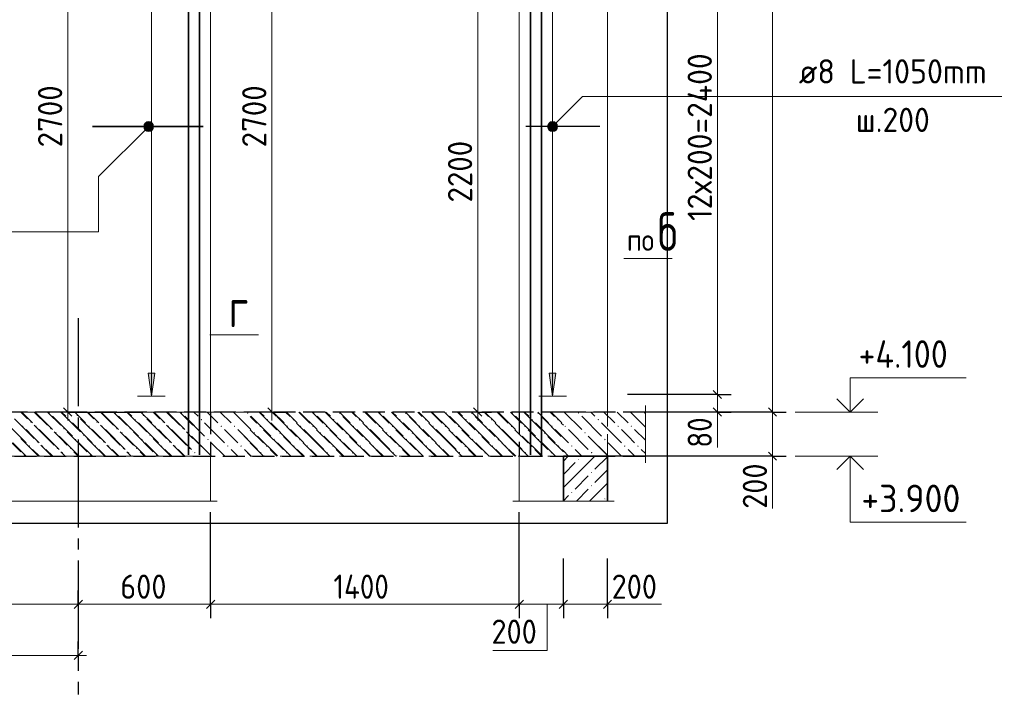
# Model space of a CAD drawing. Header units: millimetres. Extents: x 0 to 50400, y 0 to 35640.
# Tile 16 of 22: x 23388 to 34105, y 12279 to 19627. Entities that reach past the tile are written whole.
import ezdxf

# ---------------------------------------------------------------- set-up
doc = ezdxf.new("R2010")
doc.units = ezdxf.units.MM
doc.linetypes.add('______2', pattern=[324, 240, -84])
doc.linetypes.add('______5', pattern=[1320, 960, -120, 120, -120])
for name, color, linetype, lineweight in [('Standard', 7, 'Continuous', 25), ('Высотные отметки', 7, 'Continuous', 25), ('ЖБ Лестница', 52, 'Continuous', 25), ('ЖБ Перекрытие верхний уровень', 7, 'Continuous', 35), ('ЖБ Стена верхний уровень', 7, 'Continuous', 35), ('Общий02', 7, 'Continuous', 18), ('Позиционная метка линия выноска', 7, 'Continuous', 13), ('Размерная линия_ общее', 7, 'Continuous', 13), ('Сечения символ', 7, 'Continuous', 25)]:
    doc.layers.add(name, color=color, linetype=linetype, lineweight=lineweight)
for name, color, linetype, true_color in [('Оси', 7, '______5', 0x656565), ('Стена ДОП П-обр. неравн', 7, 'Continuous', 0xa0a0a0), ('Стена обрамление Г-обр.', 7, 'Continuous', 0xa0a0a0), ('Стена Хомут', 7, '______2', 0xa0a0a0)]:
    doc.layers.add(name, color=color, linetype=linetype, true_color=true_color)
doc.layers.add('Размерная выноска', color=7, linetype='Continuous')
doc.styles.add('ISOCPEUR', font='txt')

msp = doc.modelspace()

# ---------------------------------------------------------------- hatches: boundary and pattern name
at = {"layer": 'ЖБ Лестница', "linetype": 'Continuous', "lineweight": 18, "transparency": 33554687}
for points in [[(25862, 15343), (25869, 15351), (25877, 15343), (25869, 15335)], [(26142, 15341), (26150, 15349), (26158, 15341), (26150, 15333)], [(26862, 15341), (26870, 15349), (26878, 15341), (26870, 15333)], [(27582, 15341), (27590, 15349), (27598, 15341), (27590, 15333)], [(28302, 15341), (28310, 15349), (28318, 15341), (28310, 15333)], [(29022, 15341), (29030, 15349), (29038, 15341), (29030, 15333)], [(29462, 15343), (29469, 15351), (29477, 15343), (29469, 15335)], [(23502, 15245), (23510, 15253), (23518, 15245), (23510, 15237)], [(24006, 15317), (24014, 15325), (24022, 15317), (24014, 15309)], [(24222, 15245), (24230, 15253), (24238, 15245), (24230, 15237)], [(24726, 15317), (24734, 15325), (24742, 15317), (24734, 15309)], [(24942, 15245), (24950, 15253), (24958, 15245), (24950, 15237)], [(25358, 15271), (25365, 15279), (25373, 15271), (25365, 15263)], [(26358, 15269), (26366, 15277), (26374, 15269), (26366, 15261)], [(27078, 15269), (27086, 15277), (27094, 15269), (27086, 15261)], [(27798, 15269), (27806, 15277), (27814, 15269), (27806, 15261)], [(28518, 15269), (28526, 15277), (28534, 15269), (28526, 15261)], [(29238, 15269), (29246, 15277), (29254, 15269), (29246, 15261)], [(29678, 15271), (29685, 15279), (29693, 15271), (29685, 15263)], [(23718, 15173), (23726, 15181), (23734, 15173), (23726, 15165)], [(23862, 15173), (23870, 15181), (23878, 15173), (23870, 15165)], [(24438, 15173), (24446, 15181), (24454, 15173), (24446, 15165)], [(24582, 15173), (24590, 15181), (24598, 15173), (24590, 15165)], [(25158, 15173), (25166, 15181), (25174, 15173), (25166, 15165)], [(25574, 15199), (25581, 15207), (25589, 15199), (25581, 15191)], [(25718, 15199), (25725, 15207), (25733, 15199), (25725, 15191)], [(25998, 15197), (26006, 15205), (26014, 15197), (26006, 15189)], [(26214, 15125), (26222, 15133), (26230, 15125), (26222, 15117)], [(26574, 15197), (26582, 15205), (26590, 15197), (26582, 15189)], [(26718, 15197), (26726, 15205), (26734, 15197), (26726, 15189)], [(26934, 15125), (26942, 15133), (26950, 15125), (26942, 15117)], [(27294, 15197), (27302, 15205), (27310, 15197), (27302, 15189)], [(27438, 15197), (27446, 15205), (27454, 15197), (27446, 15189)], [(27654, 15125), (27662, 15133), (27670, 15125), (27662, 15117)], [(28014, 15197), (28022, 15205), (28030, 15197), (28022, 15189)], [(28158, 15197), (28166, 15205), (28174, 15197), (28166, 15189)], [(28374, 15125), (28382, 15133), (28390, 15125), (28382, 15117)], [(28734, 15197), (28742, 15205), (28750, 15197), (28742, 15189)], [(28878, 15197), (28886, 15205), (28894, 15197), (28886, 15189)], [(29094, 15125), (29102, 15133), (29110, 15125), (29102, 15117)], [(29318, 15199), (29325, 15207), (29333, 15199), (29325, 15191)], [(29534, 15127), (29541, 15135), (29549, 15127), (29541, 15119)], [(23574, 15029), (23582, 15037), (23590, 15029), (23582, 15021)], [(24078, 15101), (24086, 15109), (24094, 15101), (24086, 15093)], [(24294, 15029), (24302, 15037), (24310, 15029), (24302, 15021)], [(24798, 15101), (24806, 15109), (24814, 15101), (24806, 15093)], [(25014, 15029), (25022, 15037), (25030, 15029), (25022, 15021)], [(25430, 15055), (25437, 15063), (25445, 15055), (25437, 15047)], [(26430, 15053), (26438, 15061), (26446, 15053), (26438, 15045)], [(27150, 15053), (27158, 15061), (27166, 15053), (27158, 15045)], [(27870, 15053), (27878, 15061), (27886, 15053), (27878, 15045)], [(28590, 15053), (28598, 15061), (28606, 15053), (28598, 15045)], [(29750, 15055), (29757, 15063), (29765, 15055), (29757, 15047)], [(23790, 14957), (23798, 14965), (23806, 14957), (23798, 14949)], [(23934, 14957), (23942, 14965), (23950, 14957), (23942, 14949)], [(24510, 14957), (24518, 14965), (24526, 14957), (24518, 14949)], [(24654, 14957), (24662, 14965), (24670, 14957), (24662, 14949)], [(25230, 14957), (25238, 14965), (25246, 14957), (25238, 14949)], [(25286, 14911), (25293, 14919), (25301, 14911), (25293, 14903)], [(25646, 14983), (25653, 14991), (25661, 14983), (25653, 14975)], [(25790, 14983), (25797, 14991), (25805, 14983), (25797, 14975)], [(26070, 14981), (26078, 14989), (26086, 14981), (26078, 14973)], [(26286, 14909), (26294, 14917), (26302, 14909), (26294, 14901)], [(26790, 14981), (26798, 14989), (26806, 14981), (26798, 14973)], [(27006, 14909), (27014, 14917), (27022, 14909), (27014, 14901)], [(27510, 14981), (27518, 14989), (27526, 14981), (27518, 14973)], [(27726, 14909), (27734, 14917), (27742, 14909), (27734, 14901)], [(28230, 14981), (28238, 14989), (28246, 14981), (28238, 14973)], [(28446, 14909), (28454, 14917), (28462, 14909), (28454, 14901)], [(28950, 14981), (28958, 14989), (28966, 14981), (28958, 14973)], [(29166, 14909), (29174, 14917), (29182, 14909), (29174, 14901)], [(29390, 14983), (29397, 14991), (29405, 14983), (29397, 14975)], [(29606, 14911), (29613, 14919), (29621, 14911), (29613, 14903)], [(23430, 14885), (23438, 14893), (23446, 14885), (23438, 14877)], [(24150, 14885), (24158, 14893), (24166, 14885), (24158, 14877)], [(24870, 14885), (24878, 14893), (24886, 14885), (24878, 14877)]]:
    msp.add_hatch(color=7, dxfattribs=at).paths.add_polyline_path(points, flags=16)
at = {"layer": 'ЖБ Перекрытие верхний уровень', "linetype": 'Continuous', "lineweight": 18, "transparency": 33554687}
for points in [[(23702, 15343), (23709, 15351), (23717, 15343), (23709, 15335)], [(24422, 15343), (24429, 15351), (24437, 15343), (24429, 15335)], [(25142, 15343), (25149, 15351), (25157, 15343), (25149, 15335)], [(25862, 15343), (25869, 15351), (25877, 15343), (25869, 15335)], [(26582, 15343), (26589, 15351), (26597, 15343), (26589, 15335)], [(27302, 15343), (27309, 15351), (27317, 15343), (27309, 15335)], [(28022, 15343), (28029, 15351), (28037, 15343), (28029, 15335)], [(28742, 15343), (28749, 15351), (28757, 15343), (28749, 15335)], [(29462, 15343), (29469, 15351), (29477, 15343), (29469, 15335)], [(30182, 15343), (30189, 15351), (30197, 15343), (30189, 15335)], [(23918, 15271), (23925, 15279), (23933, 15271), (23925, 15263)], [(24638, 15271), (24645, 15279), (24653, 15271), (24645, 15263)], [(25358, 15271), (25365, 15279), (25373, 15271), (25365, 15263)], [(26078, 15271), (26085, 15279), (26093, 15271), (26085, 15263)], [(26798, 15271), (26805, 15279), (26813, 15271), (26805, 15263)], [(27518, 15271), (27525, 15279), (27533, 15271), (27525, 15263)], [(28238, 15271), (28245, 15279), (28253, 15271), (28245, 15263)], [(28958, 15271), (28965, 15279), (28973, 15271), (28965, 15263)], [(29678, 15271), (29685, 15279), (29693, 15271), (29685, 15263)], [(23414, 15199), (23421, 15207), (23429, 15199), (23421, 15191)], [(23558, 15199), (23565, 15207), (23573, 15199), (23565, 15191)], [(23774, 15127), (23781, 15135), (23789, 15127), (23781, 15119)], [(24134, 15199), (24141, 15207), (24149, 15199), (24141, 15191)], [(24278, 15199), (24285, 15207), (24293, 15199), (24285, 15191)], [(24494, 15127), (24501, 15135), (24509, 15127), (24501, 15119)], [(24854, 15199), (24861, 15207), (24869, 15199), (24861, 15191)], [(24998, 15199), (25005, 15207), (25013, 15199), (25005, 15191)], [(25214, 15127), (25221, 15135), (25229, 15127), (25221, 15119)], [(25574, 15199), (25581, 15207), (25589, 15199), (25581, 15191)], [(25718, 15199), (25725, 15207), (25733, 15199), (25725, 15191)], [(25934, 15127), (25941, 15135), (25949, 15127), (25941, 15119)], [(26294, 15199), (26301, 15207), (26309, 15199), (26301, 15191)], [(26438, 15199), (26445, 15207), (26453, 15199), (26445, 15191)], [(26654, 15127), (26661, 15135), (26669, 15127), (26661, 15119)], [(27014, 15199), (27021, 15207), (27029, 15199), (27021, 15191)], [(27158, 15199), (27165, 15207), (27173, 15199), (27165, 15191)], [(27374, 15127), (27381, 15135), (27389, 15127), (27381, 15119)], [(27734, 15199), (27741, 15207), (27749, 15199), (27741, 15191)], [(27878, 15199), (27885, 15207), (27893, 15199), (27885, 15191)], [(28094, 15127), (28101, 15135), (28109, 15127), (28101, 15119)], [(28454, 15199), (28461, 15207), (28469, 15199), (28461, 15191)], [(28598, 15199), (28605, 15207), (28613, 15199), (28605, 15191)], [(28814, 15127), (28821, 15135), (28829, 15127), (28821, 15119)], [(29174, 15199), (29181, 15207), (29189, 15199), (29181, 15191)], [(29318, 15199), (29325, 15207), (29333, 15199), (29325, 15191)], [(29534, 15127), (29541, 15135), (29549, 15127), (29541, 15119)], [(29894, 15199), (29901, 15207), (29909, 15199), (29901, 15191)], [(30038, 15199), (30045, 15207), (30053, 15199), (30045, 15191)], [(23990, 15055), (23997, 15063), (24005, 15055), (23997, 15047)], [(24710, 15055), (24717, 15063), (24725, 15055), (24717, 15047)], [(25430, 15055), (25437, 15063), (25445, 15055), (25437, 15047)], [(26150, 15055), (26157, 15063), (26165, 15055), (26157, 15047)], [(26870, 15055), (26877, 15063), (26885, 15055), (26877, 15047)], [(27590, 15055), (27597, 15063), (27605, 15055), (27597, 15047)], [(28310, 15055), (28317, 15063), (28325, 15055), (28317, 15047)], [(29030, 15055), (29037, 15063), (29045, 15055), (29037, 15047)], [(29750, 15055), (29757, 15063), (29765, 15055), (29757, 15047)], [(23486, 14983), (23493, 14991), (23501, 14983), (23493, 14975)], [(23630, 14983), (23637, 14991), (23645, 14983), (23637, 14975)], [(23846, 14911), (23853, 14919), (23861, 14911), (23853, 14903)], [(24206, 14983), (24213, 14991), (24221, 14983), (24213, 14975)], [(24350, 14983), (24357, 14991), (24365, 14983), (24357, 14975)], [(24566, 14911), (24573, 14919), (24581, 14911), (24573, 14903)], [(24926, 14983), (24933, 14991), (24941, 14983), (24933, 14975)], [(25070, 14983), (25077, 14991), (25085, 14983), (25077, 14975)], [(25286, 14911), (25293, 14919), (25301, 14911), (25293, 14903)], [(25646, 14983), (25653, 14991), (25661, 14983), (25653, 14975)], [(25790, 14983), (25797, 14991), (25805, 14983), (25797, 14975)], [(26006, 14911), (26013, 14919), (26021, 14911), (26013, 14903)], [(26366, 14983), (26373, 14991), (26381, 14983), (26373, 14975)], [(26510, 14983), (26517, 14991), (26525, 14983), (26517, 14975)], [(26726, 14911), (26733, 14919), (26741, 14911), (26733, 14903)], [(27086, 14983), (27093, 14991), (27101, 14983), (27093, 14975)], [(27230, 14983), (27237, 14991), (27245, 14983), (27237, 14975)], [(27446, 14911), (27453, 14919), (27461, 14911), (27453, 14903)], [(27806, 14983), (27813, 14991), (27821, 14983), (27813, 14975)], [(27950, 14983), (27957, 14991), (27965, 14983), (27957, 14975)], [(28166, 14911), (28173, 14919), (28181, 14911), (28173, 14903)], [(28526, 14983), (28533, 14991), (28541, 14983), (28533, 14975)], [(28670, 14983), (28677, 14991), (28685, 14983), (28677, 14975)], [(28886, 14911), (28893, 14919), (28901, 14911), (28893, 14903)], [(29246, 14983), (29253, 14991), (29261, 14983), (29253, 14975)], [(29390, 14983), (29397, 14991), (29405, 14983), (29397, 14975)], [(29606, 14911), (29613, 14919), (29621, 14911), (29613, 14903)], [(29966, 14983), (29973, 14991), (29981, 14983), (29973, 14975)], [(30110, 14983), (30117, 14991), (30125, 14983), (30117, 14975)]]:
    msp.add_hatch(color=7, dxfattribs=at).paths.add_polyline_path(points, flags=16)
at = {"layer": 'ЖБ Стена верхний уровень', "linetype": 'Continuous', "lineweight": 18, "transparency": 33554687}
for points in [[(29463, 14839), (29469, 14845), (29475, 14839), (29469, 14833)], [(29607, 14695), (29613, 14701), (29619, 14695), (29613, 14689)], [(29391, 14479), (29397, 14485), (29403, 14479), (29397, 14473)], [(29607, 14551), (29613, 14557), (29619, 14551), (29613, 14545)], [(29751, 14407), (29757, 14413), (29763, 14407), (29757, 14401)]]:
    msp.add_hatch(color=7, dxfattribs=at).paths.add_polyline_path(points, flags=16)
at = {"layer": 'Общий02', "linetype": 'Continuous', "lineweight": 13, "transparency": 33554687}
for points in [[(24785, 15778), (24821, 15526), (24857, 15778)], [(29152, 15778), (29188, 15526), (29224, 15778)]]:
    msp.add_hatch(color=7, dxfattribs=at).paths.add_polyline_path(points)
at = {"layer": 'Позиционная метка линия выноска', "linetype": 'Continuous', "lineweight": 13, "transparency": 33554687}
for points in [[(24740, 18477), (24830, 18425), (24753, 18501)], [(24740, 18449), (24805, 18411), (24740, 18477)], [(24740, 18477), (24805, 18411), (24830, 18425)], [(24778, 18411), (24740, 18449), (24753, 18425)], [(24740, 18449), (24778, 18411), (24805, 18411)], [(24753, 18501), (24843, 18449), (24778, 18515)], [(24753, 18501), (24830, 18425), (24843, 18449)], [(24778, 18515), (24843, 18449), (24843, 18477)], [(24778, 18515), (24843, 18477), (24805, 18515)], [(24805, 18515), (24843, 18477), (24830, 18501)], [(29226, 18425), (29149, 18501), (29136, 18477)], [(29226, 18425), (29136, 18477), (29201, 18411)], [(29201, 18411), (29136, 18477), (29136, 18449)], [(29201, 18411), (29136, 18449), (29174, 18411)], [(29174, 18411), (29136, 18449), (29149, 18425)], [(29240, 18449), (29174, 18515), (29149, 18501)], [(29240, 18449), (29149, 18501), (29226, 18425)], [(29240, 18477), (29201, 18515), (29174, 18515)], [(29240, 18477), (29174, 18515), (29240, 18449)], [(29201, 18515), (29240, 18477), (29226, 18501)]]:
    msp.add_hatch(color=7, dxfattribs=at).paths.add_polyline_path(points)

# ---------------------------------------------------------------- linework, layer by layer
at = {"layer": 'Standard', "color": 7, "linetype": 'Continuous', "lineweight": 13, "transparency": 33554687}
for p, q in [((30982, 21305), (30982, 15545)), ((30982, 15545), (30982, 15353)), ((30982, 15353), (30982, 15263)), ((21866, 13260), (24026, 13260)), ((24026, 13260), (25466, 13260)), ((25466, 13260), (28826, 13260)), ((28826, 13260), (29306, 13260)), ((29306, 13260), (29786, 13260)), ((29786, 13260), (29876, 13260)), ((21626, 12703), (24026, 12703)), ((24026, 12703), (24116, 12703))]:
    msp.add_line(p, q, dxfattribs=at)
at = {"layer": 'Standard', "color": 7, "linetype": 'Continuous', "lineweight": -3, "transparency": 33554687}
for p, q in [((30982, 15545), (30832, 15545)), ((30982, 15545), (31132, 15545)), ((30982, 15353), (30832, 15353)), ((30982, 15353), (31132, 15353)), ((24026, 13260), (24026, 13410)), ((25466, 13260), (25466, 13410)), ((28826, 13260), (28826, 13410)), ((29306, 13260), (29306, 13410)), ((29786, 13260), (29786, 13410)), ((24026, 13260), (24026, 13110)), ((25466, 13260), (25466, 13110)), ((28826, 13260), (28826, 13110)), ((29306, 13260), (29306, 13110)), ((29786, 13260), (29786, 13110)), ((24026, 12703), (24026, 12853)), ((24026, 12703), (24026, 12553))]:
    msp.add_line(p, q, dxfattribs=at)
at = {"layer": 'Standard', "color": 7, "linetype": 'Continuous', "lineweight": 25, "transparency": 33554687}
for p, q in [((30937, 15590), (31027, 15500)), ((30937, 15398), (31027, 15308)), ((23981, 13215), (24071, 13305)), ((25421, 13215), (25511, 13305)), ((28781, 13215), (28871, 13305)), ((29261, 13215), (29351, 13305)), ((29741, 13215), (29831, 13305)), ((23981, 12658), (24071, 12748))]:
    msp.add_line(p, q, dxfattribs=at)
at = {"layer": 'Standard', "color": 254, "linetype": 'Continuous', "lineweight": -3, "true_color": 0xc4c4ff, "transparency": 33554687}
msp.add_lwpolyline([(19872, 14144), (30438, 14144), (30438, 33356), (19872, 33356), (19872, 14144)], dxfattribs=at)
at = {"layer": 'Standard', "color": 7, "linetype": 'Continuous', "lineweight": -3, "transparency": 33554687}
for points in [[(30982, 15545), (30961, 15545), (30961, 15545), (30005, 15545)], [(30982, 15353), (30961, 15353), (30961, 15353), (30203, 15353)], [(25466, 13260), (25466, 13280), (25466, 13280), (25466, 13280), (25466, 13280), (25466, 14264)], [(28826, 13260), (28826, 13280), (28826, 13280), (28826, 14264)], [(29306, 13260), (29306, 13280), (29306, 13280), (29306, 13757)], [(29786, 13260), (29786, 13280), (29786, 13280), (29786, 13757)], [(24026, 13260), (24026, 13280), (24026, 13280), (24026, 13280), (24026, 13280), (24026, 13280), (24026, 13280), (24026, 13285)]]:
    msp.add_lwpolyline(points, dxfattribs=at)
at = {"layer": 'Высотные отметки', "color": 7, "linetype": 'Continuous', "lineweight": 35, "transparency": 33554687}
for p, q in [((32428, 15353), (32282, 15498)), ((32428, 15353), (32282, 15498)), ((32428, 15353), (32573, 15498)), ((32428, 15353), (32573, 15498)), ((32428, 14873), (32282, 14727)), ((32428, 14873), (32282, 14727)), ((32428, 14873), (32573, 14727)), ((32428, 14873), (32573, 14727))]:
    msp.add_line(p, q, dxfattribs=at)
at = {"layer": 'Высотные отметки', "color": 7, "linetype": 'Continuous', "lineweight": 13, "transparency": 33554687}
for p, q in [((31828, 15353), (32728, 15353)), ((31828, 15353), (32728, 15353)), ((31828, 14873), (32728, 14873)), ((31828, 14873), (32728, 14873))]:
    msp.add_line(p, q, dxfattribs=at)
for points in [[(32428, 15353), (32428, 15725), (33688, 15725)], [(32428, 15353), (32428, 15725), (33688, 15725)], [(32428, 14873), (32428, 14153), (33688, 14153)], [(32428, 14873), (32428, 14153), (33688, 14153)]]:
    msp.add_lwpolyline(points, dxfattribs=at)
at = {"layer": 'ЖБ Лестница', "color": 7, "linetype": '______2', "lineweight": 13, "transparency": 33554687}
for p, q in [((25274, 15353), (21866, 15353)), ((25898, 15353), (25274, 15353)), ((29306, 15353), (25898, 15353)), ((29786, 15353), (29306, 15353)), ((29786, 14873), (29786, 15353)), ((21866, 14873), (25274, 14873)), ((25274, 14873), (25898, 14873)), ((25898, 14873), (29306, 14873)), ((29306, 14873), (29786, 14873))]:
    msp.add_line(p, q, dxfattribs=at)
at = {"layer": 'ЖБ Лестница', "color": 9, "linetype": 'Continuous', "lineweight": 18, "true_color": 0xc7c7c7, "transparency": 33554687}
for p, q in [((23474, 15281), (23402, 15353)), ((23546, 15353), (23690, 15209)), ((23690, 15353), (23834, 15209)), ((23834, 15353), (24050, 15137)), ((24194, 15281), (24122, 15353)), ((24266, 15353), (24410, 15209)), ((24410, 15353), (24554, 15209)), ((24554, 15353), (24770, 15137)), ((24914, 15281), (24842, 15353)), ((24986, 15353), (25130, 15209)), ((25130, 15353), (25274, 15209)), ((25274, 15353), (25274, 15353)), ((25329, 15307), (25283, 15353)), ((25427, 15353), (25545, 15235)), ((25571, 15353), (25689, 15235)), ((25715, 15353), (25898, 15170)), ((25994, 15353), (26186, 15161)), ((26282, 15353), (26330, 15305)), ((26426, 15353), (26546, 15233)), ((26618, 15305), (26570, 15353)), ((26714, 15353), (26906, 15161)), ((27002, 15353), (27050, 15305)), ((27146, 15353), (27266, 15233)), ((27338, 15305), (27290, 15353)), ((27434, 15353), (27626, 15161)), ((27722, 15353), (27770, 15305)), ((27866, 15353), (27986, 15233)), ((28058, 15305), (28010, 15353)), ((28154, 15353), (28346, 15161)), ((28442, 15353), (28490, 15305)), ((28586, 15353), (28706, 15233)), ((28778, 15305), (28730, 15353)), ((28874, 15353), (29066, 15161)), ((29162, 15353), (29210, 15305)), ((29306, 15353), (29306, 15353)), ((29315, 15353), (29505, 15163)), ((29649, 15307), (29603, 15353)), ((29747, 15353), (29786, 15314)), ((23330, 15281), (23546, 15065)), ((24050, 15281), (24266, 15065)), ((24770, 15281), (24986, 15065)), ((25274, 15218), (25401, 15091)), ((25401, 15235), (25617, 15019)), ((25970, 15233), (25898, 15305)), ((26186, 15305), (26402, 15089)), ((26618, 15017), (26402, 15233)), ((26690, 15233), (26618, 15305)), ((26906, 15305), (27122, 15089)), ((27338, 15017), (27122, 15233)), ((27410, 15233), (27338, 15305)), ((27626, 15305), (27842, 15089)), ((28058, 15017), (27842, 15233)), ((28130, 15233), (28058, 15305)), ((28346, 15305), (28562, 15089)), ((28778, 15017), (28562, 15233)), ((28850, 15233), (28778, 15305)), ((29066, 15305), (29282, 15089)), ((29306, 15209), (29282, 15233)), ((29505, 15307), (29721, 15091)), ((29721, 15235), (29786, 15170)), ((23186, 15137), (23402, 14921)), ((23546, 15209), (23762, 14993)), ((23834, 15065), (23762, 15137)), ((23906, 15137), (24122, 14921)), ((24266, 15209), (24482, 14993)), ((24554, 15065), (24482, 15137)), ((24626, 15137), (24842, 14921)), ((24986, 15209), (25202, 14993)), ((25274, 15065), (25202, 15137)), ((25689, 15091), (25617, 15163)), ((25761, 15163), (25898, 15026)), ((25898, 15161), (26042, 15017)), ((26042, 15161), (26258, 14945)), ((26618, 15161), (26762, 15017)), ((26762, 15161), (26978, 14945)), ((27338, 15161), (27482, 15017)), ((27482, 15161), (27698, 14945)), ((28058, 15161), (28202, 15017)), ((28202, 15161), (28418, 14945)), ((28778, 15161), (28922, 15017)), ((28922, 15161), (29138, 14945)), ((29361, 15163), (29577, 14947)), ((23402, 15065), (23594, 14873)), ((23906, 14993), (23834, 15065)), ((24122, 15065), (24314, 14873)), ((24626, 14993), (24554, 15065)), ((24842, 15065), (25034, 14873)), ((25274, 15074), (25473, 14875)), ((25274, 15065), (25274, 15065)), ((25619, 14873), (25473, 15019)), ((25761, 15019), (25689, 15091)), ((25898, 15017), (26042, 14873)), ((26474, 14873), (26258, 15089)), ((26474, 15017), (26618, 14873)), ((26618, 15017), (26762, 14873)), ((27194, 14873), (26978, 15089)), ((27194, 15017), (27338, 14873)), ((27338, 15017), (27482, 14873)), ((27914, 14873), (27698, 15089)), ((27914, 15017), (28058, 14873)), ((28058, 15017), (28202, 14873)), ((28634, 14873), (28418, 15089)), ((28634, 15017), (28778, 14873)), ((28778, 15017), (28922, 14873)), ((29306, 14921), (29138, 15089)), ((29361, 15019), (29306, 15074)), ((29577, 15091), (29786, 14882)), ((23738, 14873), (23618, 14993)), ((23834, 14921), (23882, 14873)), ((23978, 14921), (24026, 14873)), ((24458, 14873), (24338, 14993)), ((24554, 14921), (24602, 14873)), ((24698, 14921), (24746, 14873)), ((25178, 14873), (25058, 14993)), ((25274, 14921), (25274, 14921)), ((25689, 14947), (25763, 14873)), ((25833, 14947), (25898, 14882)), ((26186, 14873), (26114, 14945)), ((26906, 14873), (26834, 14945)), ((27626, 14873), (27554, 14945)), ((28346, 14873), (28274, 14945)), ((29066, 14873), (28994, 14945)), ((29306, 14930), (29363, 14873)), ((29433, 14947), (29507, 14873)), ((25331, 14873), (25329, 14875)), ((29651, 14873), (29649, 14875))]:
    msp.add_line(p, q, dxfattribs=at)
at = {"layer": 'ЖБ Перекрытие верхний уровень', "color": 7, "linetype": '______2', "lineweight": 25, "transparency": 33554687}
for p, q in [((29306, 15353), (21386, 15353)), ((30198, 15353), (29306, 15353)), ((21386, 14873), (29306, 14873)), ((29306, 14873), (30198, 14873))]:
    msp.add_line(p, q, dxfattribs=at)
at = {"layer": 'ЖБ Перекрытие верхний уровень', "color": 9, "linetype": 'Continuous', "lineweight": 18, "true_color": 0xc7c7c7, "transparency": 33554687}
for p, q in [((23411, 15353), (23529, 15235)), ((23555, 15353), (23745, 15163)), ((23889, 15307), (23843, 15353)), ((23987, 15353), (24105, 15235)), ((24131, 15353), (24249, 15235)), ((24275, 15353), (24465, 15163)), ((24609, 15307), (24563, 15353)), ((24707, 15353), (24825, 15235)), ((24851, 15353), (24969, 15235)), ((24995, 15353), (25185, 15163)), ((25329, 15307), (25283, 15353)), ((25427, 15353), (25545, 15235)), ((25571, 15353), (25689, 15235)), ((25715, 15353), (25905, 15163)), ((26049, 15307), (26003, 15353)), ((26147, 15353), (26265, 15235)), ((26291, 15353), (26409, 15235)), ((26435, 15353), (26625, 15163)), ((26769, 15307), (26723, 15353)), ((26867, 15353), (26985, 15235)), ((27011, 15353), (27129, 15235)), ((27155, 15353), (27345, 15163)), ((27489, 15307), (27443, 15353)), ((27587, 15353), (27705, 15235)), ((27731, 15353), (27849, 15235)), ((27875, 15353), (28065, 15163)), ((28209, 15307), (28163, 15353)), ((28307, 15353), (28425, 15235)), ((28451, 15353), (28569, 15235)), ((28595, 15353), (28785, 15163)), ((28929, 15307), (28883, 15353)), ((29027, 15353), (29145, 15235)), ((29171, 15353), (29289, 15235)), ((29315, 15353), (29505, 15163)), ((29649, 15307), (29603, 15353)), ((29747, 15353), (29865, 15235)), ((29891, 15353), (30009, 15235)), ((30035, 15353), (30198, 15190)), ((23241, 15235), (23457, 15019)), ((23745, 15307), (23961, 15091)), ((23961, 15235), (24177, 15019)), ((24465, 15307), (24681, 15091)), ((24681, 15235), (24897, 15019)), ((25185, 15307), (25401, 15091)), ((25401, 15235), (25617, 15019)), ((25905, 15307), (26121, 15091)), ((26121, 15235), (26337, 15019)), ((26625, 15307), (26841, 15091)), ((26841, 15235), (27057, 15019)), ((27345, 15307), (27561, 15091)), ((27561, 15235), (27777, 15019)), ((28065, 15307), (28281, 15091)), ((28281, 15235), (28497, 15019)), ((28785, 15307), (29001, 15091)), ((29001, 15235), (29217, 15019)), ((29505, 15307), (29721, 15091)), ((29721, 15235), (29937, 15019)), ((23529, 15091), (23457, 15163)), ((23601, 15163), (23817, 14947)), ((24249, 15091), (24177, 15163)), ((24321, 15163), (24537, 14947)), ((24969, 15091), (24897, 15163)), ((25041, 15163), (25257, 14947)), ((25689, 15091), (25617, 15163)), ((25761, 15163), (25977, 14947)), ((26409, 15091), (26337, 15163)), ((26481, 15163), (26697, 14947)), ((27129, 15091), (27057, 15163)), ((27201, 15163), (27417, 14947)), ((27849, 15091), (27777, 15163)), ((27921, 15163), (28137, 14947)), ((28569, 15091), (28497, 15163)), ((28641, 15163), (28857, 14947)), ((29289, 15091), (29217, 15163)), ((29361, 15163), (29577, 14947)), ((30009, 15091), (29937, 15163)), ((30081, 15163), (30198, 15046)), ((23459, 14873), (23313, 15019)), ((23601, 15019), (23529, 15091)), ((23817, 15091), (24033, 14875)), ((24179, 14873), (24033, 15019)), ((24321, 15019), (24249, 15091)), ((24537, 15091), (24753, 14875)), ((24899, 14873), (24753, 15019)), ((25041, 15019), (24969, 15091)), ((25257, 15091), (25473, 14875)), ((25619, 14873), (25473, 15019)), ((25761, 15019), (25689, 15091)), ((25977, 15091), (26193, 14875)), ((26339, 14873), (26193, 15019)), ((26481, 15019), (26409, 15091)), ((26697, 15091), (26913, 14875)), ((27059, 14873), (26913, 15019)), ((27201, 15019), (27129, 15091)), ((27417, 15091), (27633, 14875)), ((27779, 14873), (27633, 15019)), ((27921, 15019), (27849, 15091)), ((28137, 15091), (28353, 14875)), ((28499, 14873), (28353, 15019)), ((28641, 15019), (28569, 15091)), ((28857, 15091), (29073, 14875)), ((29219, 14873), (29073, 15019)), ((29306, 15074), (29289, 15091)), ((29361, 15019), (29306, 15074)), ((29577, 15091), (29793, 14875)), ((29939, 14873), (29793, 15019)), ((30081, 15019), (30009, 15091)), ((23529, 14947), (23603, 14873)), ((23673, 14947), (23747, 14873)), ((24249, 14947), (24323, 14873)), ((24393, 14947), (24467, 14873)), ((24969, 14947), (25043, 14873)), ((25113, 14947), (25187, 14873)), ((25689, 14947), (25763, 14873)), ((25833, 14947), (25907, 14873)), ((26409, 14947), (26483, 14873)), ((26553, 14947), (26627, 14873)), ((27129, 14947), (27203, 14873)), ((27273, 14947), (27347, 14873)), ((27849, 14947), (27923, 14873)), ((27993, 14947), (28067, 14873)), ((28569, 14947), (28643, 14873)), ((28713, 14947), (28787, 14873)), ((29289, 14947), (29306, 14930)), ((29306, 14930), (29363, 14873)), ((29433, 14947), (29507, 14873)), ((30009, 14947), (30083, 14873)), ((30153, 14947), (30198, 14902)), ((23891, 14873), (23889, 14875)), ((24611, 14873), (24609, 14875)), ((25331, 14873), (25329, 14875)), ((26051, 14873), (26049, 14875)), ((26771, 14873), (26769, 14875)), ((27491, 14873), (27489, 14875)), ((28211, 14873), (28209, 14875)), ((28931, 14873), (28929, 14875)), ((29651, 14873), (29649, 14875))]:
    msp.add_line(p, q, dxfattribs=at)
at = {"layer": 'ЖБ Перекрытие верхний уровень', "color": 253, "linetype": '______2', "lineweight": -3, "true_color": 0xababab, "transparency": 33554687}
for p, q in [((25466, 15353), (25466, 14873)), ((28826, 15353), (28826, 14873))]:
    msp.add_line(p, q, dxfattribs=at)
at = {"layer": 'ЖБ Стена верхний уровень', "color": 7, "linetype": 'Continuous', "lineweight": 18, "transparency": 33554687}
for p, q in [((25466, 21833), (25466, 15353)), ((28826, 15353), (28826, 21833)), ((29786, 20633), (29786, 15353)), ((25466, 14384), (25466, 14873)), ((28826, 14873), (28826, 14384))]:
    msp.add_line(p, q, dxfattribs=at)
at = {"layer": 'ЖБ Стена верхний уровень', "color": 253, "linetype": '______2', "lineweight": -3, "true_color": 0xababab, "transparency": 33554687}
msp.add_line((31513, 15353), (30718, 15353), dxfattribs=at)
at = {"layer": 'ЖБ Стена верхний уровень', "color": 251, "linetype": 'Continuous', "lineweight": 18, "true_color": 0x494949, "transparency": 33554687}
for p, q in [((29306, 14819), (29359, 14873)), ((29433, 14803), (29306, 14675)), ((29433, 14659), (29647, 14873)), ((29786, 14867), (29649, 14731)), ((29721, 14659), (29786, 14723)), ((29433, 14659), (29306, 14531)), ((29577, 14659), (29433, 14515)), ((29786, 14579), (29591, 14384)), ((29649, 14587), (29721, 14659)), ((29577, 14515), (29447, 14384)), ((29306, 14387), (29361, 14443))]:
    msp.add_line(p, q, dxfattribs=at)
at = {"layer": 'ЖБ Стена верхний уровень', "color": 7, "linetype": 'Continuous', "lineweight": 35, "transparency": 33554687}
for p, q in [((29306, 14873), (29306, 14384)), ((29786, 14873), (29306, 14873)), ((29786, 14384), (29786, 14873))]:
    msp.add_line(p, q, dxfattribs=at)
at = {"layer": 'Общий02', "color": 251, "linetype": 'Continuous', "lineweight": 13, "true_color": 0x494949, "transparency": 33554687}
for p, q in [((24821, 21677), (24821, 15526)), ((29188, 21677), (29188, 15526)), ((24857, 15778), (24785, 15778)), ((24785, 15778), (24821, 15526)), ((24821, 15778), (24821, 15796)), ((24821, 15526), (24857, 15778)), ((29224, 15778), (29152, 15778)), ((29152, 15778), (29188, 15526)), ((29188, 15778), (29188, 15796)), ((29188, 15526), (29224, 15778)), ((24971, 15526), (24671, 15526)), ((24821, 15526), (24821, 15526)), ((24821, 15526), (24821, 15526)), ((24821, 15526), (24821, 15526)), ((29338, 15526), (29038, 15526)), ((29188, 15526), (29188, 15526)), ((29188, 15526), (29188, 15526)), ((29188, 15526), (29188, 15526))]:
    msp.add_line(p, q, dxfattribs=at)
at = {"layer": 'Оси', "color": 8, "linetype": '______5', "lineweight": -3, "transparency": 33554687}
msp.add_line((24026, 16376), (24026, 12279), dxfattribs=at)
at = {"layer": 'Позиционная метка линия выноска', "color": 7, "linetype": 'Continuous', "lineweight": 13, "transparency": 33554687}
for p, q in [((24753, 18501), (24753, 18501)), ((24830, 18501), (24830, 18501)), ((29149, 18501), (29149, 18501)), ((29226, 18501), (29226, 18501)), ((24753, 18425), (24753, 18425)), ((24830, 18425), (24830, 18425)), ((29149, 18425), (29149, 18425)), ((29226, 18425), (29226, 18425)), ((30490, 17027), (29962, 17027)), ((25986, 16196), (25458, 16196))]:
    msp.add_line(p, q, dxfattribs=at)
for points in [[(34079, 18791), (29515, 18791), (29188, 18463)], [(17503, 17318), (24247, 17318), (24247, 17919), (24792, 18463)]]:
    msp.add_lwpolyline(points, dxfattribs=at)
for centre in [(24792, 18463), (29188, 18463)]:
    msp.add_circle(centre, 54, dxfattribs=at)
at = {"layer": 'Размерная выноска', "color": 7, "linetype": 'Continuous', "lineweight": 13, "transparency": 33554687}
for p, q in [((30198, 15425), (30198, 14801)), ((30982, 15353), (30982, 14969)), ((31582, 14873), (31582, 14304)), ((25538, 14384), (21794, 14384)), ((29378, 14384), (28754, 14384)), ((29858, 14384), (29234, 14384)), ((29129, 13260), (29129, 12758)), ((29786, 13260), (30372, 13260)), ((29129, 12758), (28538, 12758))]:
    msp.add_line(p, q, dxfattribs=at)
at = {"layer": 'Размерная линия_ общее', "color": 7, "linetype": 'Continuous', "lineweight": 13, "transparency": 33554687}
for p, q in [((31582, 24953), (31582, 15353)), ((23911, 15353), (23911, 15263)), ((26133, 15353), (26133, 15263)), ((28373, 15353), (28373, 15263)), ((31582, 15353), (31582, 14873)), ((31582, 14873), (31582, 14783))]:
    msp.add_line(p, q, dxfattribs=at)
at = {"layer": 'Размерная линия_ общее', "color": 7, "linetype": 'Continuous', "lineweight": -3, "transparency": 33554687}
for p, q in [((23911, 15353), (23761, 15353)), ((23911, 15353), (24061, 15353)), ((23911, 15353), (24727, 15353)), ((26133, 15353), (25983, 15353)), ((26133, 15353), (26109, 15353)), ((26133, 15353), (26283, 15353)), ((28373, 15353), (28223, 15353)), ((28373, 15353), (28523, 15353)), ((28373, 15353), (28373, 15353)), ((31582, 15353), (31432, 15353)), ((31582, 15353), (31732, 15353)), ((31582, 14873), (31432, 14873)), ((31582, 14873), (31732, 14873))]:
    msp.add_line(p, q, dxfattribs=at)
at = {"layer": 'Размерная линия_ общее', "color": 7, "linetype": 'Continuous', "lineweight": 25, "transparency": 33554687}
for p, q in [((23956, 15308), (23866, 15398)), ((26178, 15308), (26088, 15398)), ((28418, 15308), (28328, 15398)), ((31537, 15398), (31627, 15308)), ((31537, 14918), (31627, 14828))]:
    msp.add_line(p, q, dxfattribs=at)
at = {"layer": 'Размерная линия_ общее', "color": 7, "linetype": 'Continuous', "lineweight": 13, "transparency": 33554687}
for points in [[(23911, 15353), (23911, 18135), (23911, 18135), (23911, 21833)], [(26133, 15353), (26133, 18138), (26133, 18138), (26133, 21833)], [(28373, 15353), (28373, 17543), (28373, 17543), (28373, 20633)]]:
    msp.add_lwpolyline(points, dxfattribs=at)
at = {"layer": 'Размерная линия_ общее', "color": 7, "linetype": 'Continuous', "lineweight": -3, "transparency": 33554687}
for points in [[(31582, 15353), (31562, 15353), (31562, 15353), (30550, 15353)], [(31582, 14873), (31562, 14873), (31562, 14873), (29786, 14873)]]:
    msp.add_lwpolyline(points, dxfattribs=at)
at = {"layer": 'Стена ДОП П-обр. неравн', "color": 7, "linetype": 'Continuous', "lineweight": 35, "transparency": 33554687}
msp.add_line((25384, 18463), (24180, 18463), dxfattribs=at)
at = {"layer": 'Стена обрамление Г-обр.', "color": 7, "linetype": 'Continuous', "lineweight": 35, "transparency": 33554687}
for p, q in [((25226, 14887), (25226, 23258)), ((25226, 14887), (25226, 23258)), ((25346, 14887), (25346, 23258)), ((25346, 14887), (25346, 23258)), ((28946, 14887), (28946, 23258)), ((28946, 14887), (28946, 23258)), ((29066, 14887), (29066, 23258)), ((29066, 14887), (29066, 23258))]:
    msp.add_line(p, q, dxfattribs=at)
at = {"layer": 'Стена Хомут', "color": 7, "linetype": 'Continuous', "lineweight": 25, "transparency": 33554687}
msp.add_line((29702, 18463), (28896, 18463), dxfattribs=at)

# ---------------------------------------------------------------- texts
at = {"layer": 'Standard', "color": 7, "linetype": 'Continuous', "lineweight": 25, "transparency": 33554687, "char_height": 264, "attachment_point": 7, "rotation": 90, "style": 'ISOCPEUR'}
for s, insert, width in [('\\W0.95;12х200=2400', (30922, 17435), 2130.29), ('\\W0.87;80', (30922, 14965), 484.72)]:
    msp.add_mtext(s, dxfattribs=dict(at, insert=insert, width=width))
at = {"layer": 'Standard', "color": 7, "linetype": 'Continuous', "lineweight": 25, "transparency": 33554687, "char_height": 264, "attachment_point": 7, "style": 'ISOCPEUR'}
for s, insert, width in [('\\W0.91;600', (24482, 13320), 674.39), ('\\W0.87;1400', (26803, 13320), 827.3), ('\\W0.91;200', (29831, 13320), 674.39), ('\\W0.91;200', (28523, 12830), 674.38)]:
    msp.add_mtext(s, dxfattribs=dict(at, insert=insert, width=width))
at = {"layer": 'Высотные отметки', "color": 7, "linetype": 'Continuous', "lineweight": 25, "transparency": 33554687, "char_height": 300, "attachment_point": 7, "style": 'ISOCPEUR'}
for s, insert, width in [('\\W0.90;+4.100', (32518, 15835), 1244.56), ('\\W0.95;+3.900', (32548, 14263), 1281.44)]:
    msp.add_mtext(s, dxfattribs=dict(at, insert=insert, width=width))
at = {"layer": 'Размерная линия_ общее', "color": 7, "linetype": 'Continuous', "lineweight": 25, "transparency": 33554687, "char_height": 264, "attachment_point": 7, "rotation": 90, "style": 'ISOCPEUR'}
for s, insert, width in [('\\W0.93;2700', (23851, 18236), 861.7), ('\\W0.93;2700', (26073, 18236), 861.7), ('\\W0.93;2200', (28313, 17636), 861.7), ('\\W0.91;200', (31522, 14300), 674.38)]:
    msp.add_mtext(s, dxfattribs=dict(at, insert=insert, width=width))
at = {"layer": 'Сечения символ', "color": 7, "linetype": 'Continuous', "lineweight": 18, "transparency": 33554687, "attachment_point": 7, "style": 'ISOCPEUR'}
for s, insert, char_height, width in [('\\W0.78;б', (30333, 17109), 420, 456.96), ('\\W0.87;по', (29997, 17109), 240, 440.64)]:
    msp.add_mtext(s, dxfattribs=dict(at, insert=insert, char_height=char_height, width=width))
at = {"layer": 'Сечения символ', "color": 7, "linetype": 'Continuous', "lineweight": 35, "transparency": 33554687, "insert": (25662, 16278), "char_height": 420, "width": 456.96, "attachment_point": 7, "style": 'ISOCPEUR'}
msp.add_mtext('\\W0.78;г', dxfattribs=at)
at = {"layer": 'Стена Хомут', "color": 7, "linetype": 'Continuous', "lineweight": 13, "transparency": 33554687, "char_height": 264, "attachment_point": 7, "style": 'ISOCPEUR'}
for s, insert, width in [('\\W0.96;ø8 L=1050mm ', (31868, 18932), 2395.55), ('\\W0.95;ш.200 ', (32488, 18404), 1154.56)]:
    msp.add_mtext(s, dxfattribs=dict(at, insert=insert, width=width))

doc.saveas('drawing.dxf')
